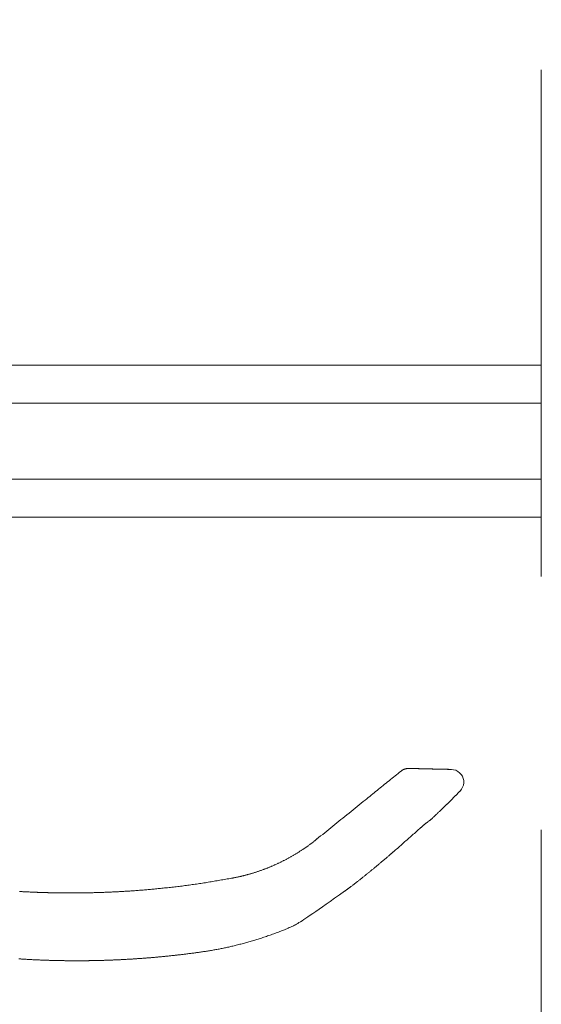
# Paper-space layout 'AD-02 DETAL MONTAŻU DRZWI' of a CAD drawing. Header units: millimetres. Extents: x 0 to 594, y 0 to 550.
# Tile 87 of 99: x 227 to 243, y 464 to 495. Entities that reach past the tile are written whole.
import ezdxf
from ezdxf.xclip import XClip

# ---------------------------------------------------------------- set-up
doc = ezdxf.new("R2010")
doc.units = ezdxf.units.MM
doc.header["$MEASUREMENT"] = 0
doc.header["$XCLIPFRAME"] = 0
doc.linetypes.add('przerywama detal', pattern=[120, 80, -40])
doc.layers.add('A_stolarka_Nr_pióra__1', color=7, linetype='Continuous', lineweight=20)
doc.layers.add('A_stolarka_Nr_pióra__10', color=7, linetype='Continuous', lineweight=13, true_color=0x4b4b4b)

# ---------------------------------------------------------------- blocks, each defined once
blk = doc.blocks.new('Rysunek_1_1', base_point=(-46422.798, -26825.258))
at = {"layer": 'A_stolarka_Nr_pióra__1', "color": 7, "linetype": 'Continuous', "lineweight": 20, "ltscale": 0.2}
for p, q in [((243.43, 483.765), (222.762, 483.765)), ((243.43, 482.565), (222.762, 482.565)), ((243.43, 480.165), (222.762, 480.165)), ((243.43, 478.965), (222.762, 478.965))]:
    blk.add_line(p, q, dxfattribs=at)
at = {"layer": 'A_stolarka_Nr_pióra__10', "color": 251, "linetype": 'przerywama detal', "lineweight": 13, "ltscale": 0.2, "true_color": 0x4b4b4b}
blk.add_line((243.43, 517.094), (243.43, 457.094), dxfattribs=at)
at = {"layer": 'A_stolarka_Nr_pióra__10', "color": 251, "linetype": 'Continuous', "lineweight": 13, "ltscale": 0.2, "true_color": 0x4b4b4b}
for p, q in [((240.559, 471.006), (240.593, 471.006)), ((240.664, 470.998), (240.593, 471.006)), ((240.732, 470.977), (240.664, 470.998)), ((240.796, 470.945), (240.732, 470.977)), ((240.853, 470.902), (240.796, 470.945)), ((240.901, 470.849), (240.853, 470.902)), ((240.94, 470.788), (240.901, 470.849)), ((240.966, 470.722), (240.94, 470.788)), ((240.981, 470.652), (240.966, 470.722)), ((240.983, 470.58), (240.981, 470.652)), ((240.867, 470.324), (240.913, 470.38)), ((240.913, 470.38), (240.948, 470.442)), ((240.948, 470.442), (240.972, 470.51)), ((240.972, 470.51), (240.983, 470.58)), ((236.34, 468.8), (236.34, 468.798))]:
    blk.add_line(p, q, dxfattribs=at)
at = {"layer": 'A_stolarka_Nr_pióra__10', "color": 251, "linetype": 'Continuous', "lineweight": 13, "ltscale": 0.2, "true_color": 0x4b4b4b, "flags": 128}
for points in [[(239.278, 471.036), (239.267, 471.036), (239.257, 471.037), (239.247, 471.037), (239.236, 471.037), (239.226, 471.036), (239.216, 471.036), (239.204, 471.034), (239.194, 471.033), (239.184, 471.031), (239.174, 471.03), (239.164, 471.028), (239.154, 471.025), (239.144, 471.023), (239.134, 471.02), (239.124, 471.017), (239.114, 471.014), (239.104, 471.011), (239.094, 471.007), (239.085, 471.003), (239.075, 470.999), (239.066, 470.995), (239.057, 470.99), (239.048, 470.985), (239.039, 470.98), (239.031, 470.974), (239.023, 470.967), (239.015, 470.961), (239.007, 470.954)], [(239.278, 471.036), (239.267, 471.036), (239.278, 471.036), (239.291, 471.036), (239.303, 471.035), (239.316, 471.035), (239.331, 471.035), (239.342, 471.034), (239.356, 471.034), (239.371, 471.034), (239.386, 471.033), (239.403, 471.033), (239.419, 471.033), (239.437, 471.032), (239.455, 471.032), (239.473, 471.031), (239.492, 471.031), (239.511, 471.03), (239.53, 471.03), (239.55, 471.029)], [(239.593, 471.029), (239.575, 471.03), (239.557, 471.03), (239.54, 471.031), (239.522, 471.031), (239.505, 471.031), (239.488, 471.032), (239.472, 471.032), (239.455, 471.032), (239.439, 471.033), (239.423, 471.033), (239.408, 471.034), (239.393, 471.034), (239.378, 471.034), (239.364, 471.034), (239.351, 471.035), (239.339, 471.035), (239.327, 471.035), (239.317, 471.036), (239.303, 471.036), (239.292, 471.036), (239.28, 471.036)], [(239.55, 471.029), (239.561, 471.029), (239.572, 471.029), (239.583, 471.029), (239.594, 471.028), (239.605, 471.028), (239.615, 471.028), (239.626, 471.028), (239.636, 471.027), (239.647, 471.027), (239.659, 471.027), (239.67, 471.027), (239.681, 471.026)], [(239.728, 471.026), (239.716, 471.027), (239.705, 471.027), (239.694, 471.027), (239.682, 471.027), (239.67, 471.028), (239.659, 471.028), (239.648, 471.028), (239.638, 471.028), (239.627, 471.029), (239.615, 471.029), (239.605, 471.029), (239.594, 471.029)], [(239.681, 471.026), (239.702, 471.026), (239.722, 471.025), (239.743, 471.025), (239.763, 471.024), (239.783, 471.024), (239.803, 471.023), (239.823, 471.023), (239.843, 471.023), (239.863, 471.022), (239.883, 471.022), (239.903, 471.021), (239.923, 471.021), (239.942, 471.02), (239.962, 471.02), (239.981, 471.019), (240.001, 471.019), (240.02, 471.018), (240.039, 471.018), (240.058, 471.018), (240.078, 471.017), (240.096, 471.017), (240.115, 471.016), (240.134, 471.016), (240.153, 471.015), (240.171, 471.015), (240.189, 471.015), (240.208, 471.014), (240.226, 471.014), (240.244, 471.013), (240.262, 471.013), (240.279, 471.013), (240.297, 471.012), (240.314, 471.012), (240.332, 471.011), (240.349, 471.011), (240.366, 471.011), (240.383, 471.01), (240.4, 471.01), (240.416, 471.009), (240.433, 471.009), (240.449, 471.009), (240.465, 471.008), (240.481, 471.008), (240.497, 471.007), (240.513, 471.007), (240.528, 471.007), (240.544, 471.006), (240.559, 471.006)], [(240.593, 471.006), (240.578, 471.006), (240.563, 471.007), (240.548, 471.007), (240.533, 471.007), (240.517, 471.008), (240.501, 471.008), (240.486, 471.009), (240.47, 471.009), (240.454, 471.009), (240.437, 471.01), (240.421, 471.01), (240.404, 471.011), (240.388, 471.011), (240.371, 471.011), (240.354, 471.012), (240.336, 471.012), (240.319, 471.013), (240.302, 471.013), (240.284, 471.013), (240.266, 471.014), (240.249, 471.014), (240.231, 471.015), (240.212, 471.015), (240.194, 471.015), (240.176, 471.016), (240.157, 471.016), (240.139, 471.017), (240.12, 471.017), (240.101, 471.018), (240.083, 471.018), (240.064, 471.018), (240.044, 471.019), (240.025, 471.019), (240.006, 471.02), (239.987, 471.02), (239.967, 471.021), (239.948, 471.021), (239.928, 471.022), (239.908, 471.022), (239.888, 471.023), (239.869, 471.023), (239.849, 471.023), (239.829, 471.024), (239.809, 471.024), (239.788, 471.025), (239.768, 471.025), (239.748, 471.026), (239.728, 471.026)], [(239.003, 470.954), (238.956, 470.915), (238.909, 470.877), (238.862, 470.839), (238.815, 470.801), (238.768, 470.763), (238.72, 470.725), (238.673, 470.687), (238.626, 470.649), (238.579, 470.611), (238.532, 470.573), (238.485, 470.535), (238.438, 470.497), (238.39, 470.458), (238.343, 470.42), (238.296, 470.382), (238.249, 470.344), (238.202, 470.306), (238.155, 470.268), (238.108, 470.23), (238.06, 470.192), (238.013, 470.154), (237.966, 470.116), (237.919, 470.078), (237.872, 470.04), (237.808, 469.988), (237.744, 469.936), (237.68, 469.885), (237.616, 469.833), (237.552, 469.782), (237.489, 469.73), (237.425, 469.678), (237.361, 469.627), (237.297, 469.575), (237.233, 469.523), (237.169, 469.472), (237.105, 469.42), (237.041, 469.369), (236.978, 469.317), (236.914, 469.265), (236.85, 469.214), (236.786, 469.162), (236.722, 469.111), (236.658, 469.059), (236.594, 469.007), (236.53, 468.956), (236.466, 468.904), (236.403, 468.853), (236.339, 468.801)], [(240.038, 469.509), (240.052, 469.523), (240.067, 469.536), (240.081, 469.55), (240.096, 469.564), (240.11, 469.578), (240.125, 469.592), (240.139, 469.606), (240.154, 469.62), (240.168, 469.634), (240.183, 469.648), (240.197, 469.662), (240.212, 469.676), (240.226, 469.689), (240.241, 469.703), (240.255, 469.717), (240.269, 469.731), (240.284, 469.745), (240.298, 469.758), (240.312, 469.772), (240.327, 469.786), (240.341, 469.8), (240.355, 469.814), (240.369, 469.827), (240.383, 469.841), (240.394, 469.851), (240.405, 469.862), (240.415, 469.872), (240.426, 469.883), (240.437, 469.893), (240.447, 469.904), (240.458, 469.914), (240.468, 469.924), (240.479, 469.935), (240.489, 469.945), (240.5, 469.955), (240.51, 469.966), (240.521, 469.976), (240.531, 469.986), (240.541, 469.997), (240.552, 470.007), (240.562, 470.017), (240.572, 470.027), (240.582, 470.037), (240.592, 470.047), (240.603, 470.057), (240.613, 470.067), (240.623, 470.077), (240.633, 470.087), (240.643, 470.098), (240.653, 470.108), (240.663, 470.118), (240.673, 470.128), (240.683, 470.138), (240.693, 470.148), (240.703, 470.158), (240.712, 470.168), (240.722, 470.178), (240.732, 470.187), (240.742, 470.197), (240.752, 470.207), (240.761, 470.217), (240.771, 470.227), (240.781, 470.237), (240.79, 470.246), (240.8, 470.256), (240.81, 470.266), (240.819, 470.276), (240.829, 470.285), (240.839, 470.295), (240.848, 470.305), (240.858, 470.315), (240.867, 470.324)], [(237.219, 467.159), (237.231, 467.167), (237.239, 467.173), (237.248, 467.18), (237.257, 467.186), (237.265, 467.192), (237.274, 467.198), (237.282, 467.205), (237.291, 467.211), (237.299, 467.217), (237.308, 467.223), (237.317, 467.23), (237.325, 467.236), (237.334, 467.242), (237.342, 467.249), (237.351, 467.255), (237.359, 467.261), (237.368, 467.268), (237.377, 467.274), (237.385, 467.281), (237.394, 467.287), (237.402, 467.293), (237.411, 467.3), (237.419, 467.306), (237.428, 467.313), (237.445, 467.325), (237.462, 467.338), (237.479, 467.351), (237.496, 467.364), (237.513, 467.377), (237.53, 467.39), (237.547, 467.403), (237.564, 467.416), (237.581, 467.43), (237.598, 467.443), (237.615, 467.456), (237.632, 467.469), (237.648, 467.482), (237.665, 467.495), (237.682, 467.509), (237.699, 467.522), (237.716, 467.535), (237.733, 467.549), (237.75, 467.562), (237.767, 467.575), (237.783, 467.589), (237.8, 467.602), (237.817, 467.615), (237.834, 467.629), (237.851, 467.642), (237.868, 467.656), (237.885, 467.669), (237.901, 467.683), (237.918, 467.697), (237.935, 467.71), (237.952, 467.724), (237.969, 467.737), (237.986, 467.751), (238.003, 467.765), (238.019, 467.778), (238.036, 467.792), (238.053, 467.806), (238.07, 467.82), (238.086, 467.833), (238.103, 467.847), (238.12, 467.861), (238.137, 467.875), (238.153, 467.888), (238.17, 467.902), (238.187, 467.916), (238.203, 467.93), (238.22, 467.944), (238.237, 467.958), (238.253, 467.971), (238.27, 467.985), (238.287, 467.999), (238.303, 468.013), (238.32, 468.027), (238.336, 468.041), (238.353, 468.055), (238.369, 468.069), (238.386, 468.083), (238.402, 468.097), (238.419, 468.111), (238.435, 468.125), (238.452, 468.139), (238.468, 468.153), (238.485, 468.167), (238.501, 468.181), (238.518, 468.195), (238.534, 468.209), (238.551, 468.223), (238.567, 468.237), (238.584, 468.251), (238.6, 468.265), (238.616, 468.279), (238.633, 468.293), (238.641, 468.3), (238.649, 468.307), (238.658, 468.315), (238.666, 468.322), (238.674, 468.329), (238.682, 468.336), (238.691, 468.343), (238.699, 468.35), (238.707, 468.357), (238.715, 468.364), (238.724, 468.372), (238.732, 468.379), (238.74, 468.386), (238.748, 468.393), (238.757, 468.4), (238.765, 468.407), (238.773, 468.415), (238.781, 468.422), (238.79, 468.429), (238.798, 468.436), (238.806, 468.443), (238.814, 468.45), (238.822, 468.458), (238.831, 468.465), (238.864, 468.493), (238.897, 468.522), (238.929, 468.551), (238.962, 468.58), (238.995, 468.609), (239.028, 468.638), (239.061, 468.667), (239.094, 468.696), (239.127, 468.725), (239.159, 468.754), (239.192, 468.783), (239.225, 468.812), (239.258, 468.841), (239.291, 468.87), (239.324, 468.899), (239.357, 468.928), (239.39, 468.958), (239.423, 468.987), (239.456, 469.016), (239.489, 469.046), (239.522, 469.075), (239.555, 469.104), (239.588, 469.134), (239.621, 469.163), (239.629, 469.17), (239.637, 469.177), (239.644, 469.184), (239.652, 469.191), (239.66, 469.197), (239.668, 469.204), (239.676, 469.211), (239.683, 469.218), (239.691, 469.225), (239.699, 469.232), (239.707, 469.238), (239.715, 469.245), (239.723, 469.252), (239.731, 469.259), (239.739, 469.265), (239.747, 469.272), (239.755, 469.278), (239.763, 469.285), (239.771, 469.292), (239.779, 469.298), (239.787, 469.305), (239.795, 469.311), (239.804, 469.317), (239.812, 469.324), (239.825, 469.334), (239.839, 469.344), (239.853, 469.355), (239.868, 469.366), (239.884, 469.378), (239.892, 469.384), (239.901, 469.391), (239.91, 469.398), (239.919, 469.406), (239.929, 469.414), (239.939, 469.422), (239.95, 469.431), (239.961, 469.44), (239.972, 469.45), (239.984, 469.461), (239.997, 469.472), (240.01, 469.483), (240.023, 469.496), (240.038, 469.509)], [(236.336, 468.802), (236.326, 468.794), (236.317, 468.786), (236.307, 468.778), (236.298, 468.77), (236.288, 468.762), (236.279, 468.754), (236.269, 468.746), (236.26, 468.738), (236.245, 468.726), (236.23, 468.714), (236.215, 468.702), (236.199, 468.69), (236.184, 468.678), (236.169, 468.666), (236.153, 468.655), (236.138, 468.643), (236.122, 468.632), (236.107, 468.62), (236.091, 468.609), (236.075, 468.598), (236.06, 468.586), (236.044, 468.575), (236.028, 468.564), (236.012, 468.553), (235.996, 468.542), (235.98, 468.531), (235.964, 468.521), (235.948, 468.51), (235.932, 468.499), (235.916, 468.489), (235.9, 468.478), (235.884, 468.467), (235.866, 468.456), (235.848, 468.444), (235.83, 468.433), (235.812, 468.421), (235.794, 468.41), (235.776, 468.398), (235.758, 468.387), (235.74, 468.376), (235.722, 468.365), (235.704, 468.353), (235.686, 468.342), (235.667, 468.331), (235.649, 468.32), (235.631, 468.309), (235.613, 468.299), (235.594, 468.288), (235.576, 468.277), (235.557, 468.266), (235.539, 468.256), (235.521, 468.245), (235.502, 468.235), (235.483, 468.224), (235.465, 468.214), (235.446, 468.204), (235.428, 468.193), (235.409, 468.183), (235.391, 468.174), (235.372, 468.164), (235.354, 468.154), (235.335, 468.144), (235.316, 468.134), (235.298, 468.125), (235.279, 468.115), (235.26, 468.106), (235.241, 468.096), (235.223, 468.087), (235.204, 468.078), (235.185, 468.069), (235.166, 468.06), (235.147, 468.051), (235.128, 468.042), (235.109, 468.033), (235.09, 468.024), (235.071, 468.015), (235.052, 468.006), (235.032, 467.998), (235.013, 467.989), (234.994, 467.981), (234.975, 467.972), (234.956, 467.964), (234.937, 467.956), (234.918, 467.948), (234.899, 467.94), (234.88, 467.932), (234.861, 467.924), (234.841, 467.916), (234.822, 467.908), (234.803, 467.9), (234.784, 467.893), (234.765, 467.885), (234.745, 467.878), (234.726, 467.87), (234.707, 467.863), (234.687, 467.855), (234.668, 467.848), (234.648, 467.841), (234.629, 467.834), (234.609, 467.826), (234.59, 467.819), (234.571, 467.812), (234.551, 467.806), (234.531, 467.799), (234.512, 467.792), (234.493, 467.785), (234.473, 467.779), (234.454, 467.772), (234.435, 467.766), (234.415, 467.759), (234.396, 467.753), (234.376, 467.747), (234.357, 467.741), (234.337, 467.735), (234.318, 467.729), (234.298, 467.723), (234.279, 467.717), (234.259, 467.711), (234.24, 467.705), (234.22, 467.7), (234.2, 467.694), (234.181, 467.689), (234.161, 467.683), (234.141, 467.678), (234.121, 467.673), (234.102, 467.667), (234.082, 467.662), (234.062, 467.657), (234.045, 467.653), (234.028, 467.649), (234.012, 467.645), (233.995, 467.641), (233.978, 467.637), (233.961, 467.634), (233.944, 467.63), (233.927, 467.626), (233.91, 467.622), (233.893, 467.619), (233.876, 467.615), (233.859, 467.612), (233.843, 467.608), (233.826, 467.604), (233.809, 467.601), (233.792, 467.598), (233.775, 467.594), (233.758, 467.591), (233.741, 467.587), (233.724, 467.584), (233.707, 467.58), (233.69, 467.577), (233.673, 467.574), (233.656, 467.57)], [(233.656, 467.571), (233.61, 467.563), (233.563, 467.555), (233.517, 467.547), (233.471, 467.539), (233.425, 467.531), (233.379, 467.523), (233.333, 467.515), (233.287, 467.507), (233.241, 467.499), (233.195, 467.491), (233.149, 467.483), (233.103, 467.475), (233.056, 467.468), (233.01, 467.46), (232.964, 467.452), (232.918, 467.445), (232.872, 467.437), (232.826, 467.43), (232.779, 467.423), (232.733, 467.415), (232.687, 467.408), (232.641, 467.401), (232.595, 467.394), (232.548, 467.387), (232.503, 467.381), (232.457, 467.374), (232.411, 467.368), (232.366, 467.361), (232.32, 467.355), (232.274, 467.349), (232.229, 467.343), (232.183, 467.337), (232.137, 467.331), (232.092, 467.325), (232.046, 467.319), (232, 467.314), (231.954, 467.308), (231.909, 467.303), (231.863, 467.297), (231.817, 467.292), (231.771, 467.287), (231.725, 467.282), (231.68, 467.277), (231.634, 467.272), (231.588, 467.267), (231.542, 467.262), (231.496, 467.257), (231.45, 467.252), (231.411, 467.248), (231.372, 467.245), (231.333, 467.241), (231.294, 467.237), (231.255, 467.233), (231.215, 467.229), (231.176, 467.226), (231.137, 467.222), (231.098, 467.219), (231.059, 467.215), (231.02, 467.212), (230.98, 467.208), (230.941, 467.205), (230.902, 467.202), (230.863, 467.198), (230.824, 467.195), (230.784, 467.192), (230.745, 467.189), (230.706, 467.186), (230.667, 467.183), (230.628, 467.18), (230.588, 467.177), (230.549, 467.174), (230.51, 467.172), (230.477, 467.169), (230.445, 467.167), (230.412, 467.165), (230.38, 467.163), (230.347, 467.161), (230.315, 467.159), (230.282, 467.157), (230.25, 467.155), (230.217, 467.153), (230.185, 467.151), (230.152, 467.149), (230.12, 467.148), (230.087, 467.146), (230.055, 467.144), (230.022, 467.142), (229.99, 467.141), (229.957, 467.139), (229.925, 467.138), (229.892, 467.136), (229.859, 467.135), (229.827, 467.133), (229.794, 467.132), (229.762, 467.13), (229.729, 467.129), (229.703, 467.128), (229.678, 467.127), (229.652, 467.126), (229.626, 467.125), (229.6, 467.124), (229.574, 467.123), (229.548, 467.122), (229.523, 467.121), (229.497, 467.12), (229.471, 467.12), (229.445, 467.119), (229.419, 467.118), (229.393, 467.117), (229.368, 467.116), (229.342, 467.116), (229.316, 467.115), (229.29, 467.114), (229.264, 467.114), (229.238, 467.113), (229.213, 467.113), (229.187, 467.112), (229.161, 467.111), (229.135, 467.111), (229.109, 467.11), (229.089, 467.11), (229.069, 467.11), (229.049, 467.109), (229.029, 467.109), (229.009, 467.109), (228.989, 467.108), (228.969, 467.108), (228.949, 467.108), (228.929, 467.108), (228.909, 467.107), (228.889, 467.107), (228.869, 467.107), (228.849, 467.107), (228.829, 467.107), (228.809, 467.106), (228.789, 467.106), (228.769, 467.106), (228.749, 467.106), (228.729, 467.106), (228.709, 467.106), (228.689, 467.106), (228.669, 467.106), (228.649, 467.106), (228.629, 467.105), (228.618, 467.105), (228.606, 467.105), (228.595, 467.105), (228.583, 467.105), (228.572, 467.105), (228.561, 467.105), (228.549, 467.105), (228.538, 467.105), (228.526, 467.105), (228.515, 467.106), (228.503, 467.106), (228.492, 467.106), (228.48, 467.106), (228.469, 467.106), (228.457, 467.106), (228.446, 467.106), (228.435, 467.106), (228.423, 467.106), (228.412, 467.106), (228.4, 467.106), (228.389, 467.106), (228.377, 467.106), (228.366, 467.106), (228.354, 467.106), (228.337, 467.106), (228.321, 467.107), (228.304, 467.107), (228.287, 467.107), (228.27, 467.107), (228.253, 467.107), (228.236, 467.108), (228.219, 467.108), (228.202, 467.108), (228.185, 467.108), (228.169, 467.108), (228.152, 467.109), (228.137, 467.109), (228.123, 467.109), (228.108, 467.109), (228.093, 467.11), (228.079, 467.11), (228.064, 467.11), (228.05, 467.11), (228.035, 467.111), (228.021, 467.111), (228.007, 467.111), (227.993, 467.112), (227.979, 467.112), (227.965, 467.112), (227.952, 467.112), (227.938, 467.113), (227.924, 467.113), (227.91, 467.113), (227.896, 467.114), (227.882, 467.114), (227.868, 467.114), (227.85, 467.115), (227.832, 467.115), (227.813, 467.116), (227.795, 467.116), (227.777, 467.117), (227.759, 467.117), (227.741, 467.118), (227.723, 467.119), (227.705, 467.119), (227.686, 467.12), (227.668, 467.12), (227.65, 467.121), (227.639, 467.121), (227.628, 467.122), (227.617, 467.122), (227.605, 467.122), (227.594, 467.123), (227.583, 467.123), (227.572, 467.124), (227.561, 467.124), (227.549, 467.124), (227.538, 467.125), (227.527, 467.125), (227.516, 467.126), (227.505, 467.126), (227.494, 467.126), (227.482, 467.127), (227.471, 467.127), (227.46, 467.128), (227.449, 467.128), (227.438, 467.129), (227.426, 467.129), (227.415, 467.13), (227.404, 467.13), (227.393, 467.131), (227.382, 467.131), (227.359, 467.132), (227.337, 467.133), (227.315, 467.134), (227.293, 467.135), (227.27, 467.136), (227.248, 467.137), (227.226, 467.138), (227.204, 467.139), (227.181, 467.14), (227.159, 467.141), (227.137, 467.143), (227.114, 467.144), (227.092, 467.145), (227.07, 467.146), (227.048, 467.147), (227.025, 467.148), (227.003, 467.15), (226.981, 467.151), (226.959, 467.152)], [(226.937, 465.025), (226.967, 465.023), (226.997, 465.021), (227.026, 465.019), (227.056, 465.017), (227.086, 465.015), (227.115, 465.013), (227.145, 465.012), (227.175, 465.01), (227.205, 465.008), (227.234, 465.007), (227.264, 465.005), (227.294, 465.004), (227.323, 465.002), (227.353, 465.001), (227.383, 464.999), (227.412, 464.998), (227.442, 464.996), (227.472, 464.995), (227.496, 464.994), (227.52, 464.993), (227.545, 464.992), (227.569, 464.99), (227.593, 464.989), (227.618, 464.988), (227.642, 464.987), (227.666, 464.986), (227.691, 464.986), (227.715, 464.985), (227.739, 464.984), (227.763, 464.983), (227.788, 464.982), (227.812, 464.981), (227.836, 464.98), (227.861, 464.98), (227.885, 464.979), (227.909, 464.978), (227.934, 464.977), (227.958, 464.977), (227.982, 464.976), (228.007, 464.975), (228.031, 464.975), (228.055, 464.974), (228.074, 464.973), (228.093, 464.973), (228.112, 464.973), (228.131, 464.972), (228.149, 464.972), (228.168, 464.971), (228.187, 464.971), (228.206, 464.971), (228.225, 464.97), (228.244, 464.97), (228.262, 464.969), (228.281, 464.969), (228.3, 464.969), (228.319, 464.968), (228.338, 464.968), (228.357, 464.968), (228.375, 464.968), (228.394, 464.967), (228.413, 464.967), (228.432, 464.967), (228.451, 464.967), (228.47, 464.966), (228.489, 464.966), (228.507, 464.966), (228.519, 464.966), (228.53, 464.966), (228.542, 464.966), (228.553, 464.966), (228.565, 464.966), (228.576, 464.966), (228.588, 464.965), (228.599, 464.965), (228.611, 464.965), (228.622, 464.965), (228.634, 464.965), (228.645, 464.965), (228.657, 464.965), (228.668, 464.965), (228.68, 464.965), (228.691, 464.965), (228.703, 464.965), (228.715, 464.965), (228.726, 464.965), (228.738, 464.965), (228.749, 464.965), (228.761, 464.965), (228.772, 464.965), (228.784, 464.965), (228.803, 464.965), (228.823, 464.965), (228.843, 464.965), (228.863, 464.965), (228.883, 464.965), (228.903, 464.965), (228.923, 464.965), (228.943, 464.965), (228.963, 464.966), (228.983, 464.966), (229.002, 464.966), (229.022, 464.966), (229.036, 464.966), (229.049, 464.966), (229.063, 464.966), (229.076, 464.967), (229.09, 464.967), (229.103, 464.967), (229.117, 464.967), (229.13, 464.967), (229.144, 464.967), (229.157, 464.968), (229.171, 464.968), (229.184, 464.968), (229.198, 464.968), (229.211, 464.968), (229.225, 464.969), (229.238, 464.969), (229.252, 464.969), (229.265, 464.969), (229.279, 464.97), (229.292, 464.97), (229.306, 464.97), (229.319, 464.97), (229.332, 464.971), (229.346, 464.971), (229.363, 464.971), (229.38, 464.972), (229.398, 464.972), (229.415, 464.972), (229.432, 464.973), (229.449, 464.973), (229.467, 464.974), (229.484, 464.974), (229.501, 464.975), (229.518, 464.975), (229.535, 464.975), (229.553, 464.976), (229.57, 464.976), (229.587, 464.977), (229.604, 464.977), (229.622, 464.978), (229.639, 464.979), (229.656, 464.979), (229.673, 464.98), (229.69, 464.98), (229.708, 464.981), (229.725, 464.981), (229.742, 464.982), (229.759, 464.983), (229.781, 464.983), (229.802, 464.984), (229.824, 464.985), (229.846, 464.986), (229.867, 464.987), (229.889, 464.987), (229.91, 464.988), (229.932, 464.989), (229.953, 464.99), (229.975, 464.991), (229.997, 464.992), (230.018, 464.993), (230.04, 464.994), (230.061, 464.995), (230.083, 464.996), (230.104, 464.997), (230.126, 464.998), (230.147, 464.999), (230.169, 465), (230.191, 465.001), (230.212, 465.002), (230.234, 465.003), (230.255, 465.004), (230.277, 465.006), (230.304, 465.007), (230.331, 465.009), (230.359, 465.01), (230.386, 465.012), (230.414, 465.013), (230.441, 465.015), (230.468, 465.017), (230.496, 465.018), (230.523, 465.02), (230.55, 465.022), (230.578, 465.023), (230.605, 465.025), (230.633, 465.027), (230.66, 465.029), (230.687, 465.031), (230.715, 465.033), (230.742, 465.035), (230.769, 465.037), (230.797, 465.039), (230.824, 465.04), (230.851, 465.043), (230.879, 465.045), (230.906, 465.047), (230.933, 465.049), (230.958, 465.051), (230.982, 465.053), (231.006, 465.054), (231.031, 465.056), (231.055, 465.058), (231.08, 465.06), (231.104, 465.062), (231.128, 465.065), (231.153, 465.067), (231.177, 465.069), (231.201, 465.071), (231.226, 465.073), (231.25, 465.075), (231.274, 465.077), (231.299, 465.079), (231.323, 465.082), (231.347, 465.084), (231.372, 465.086), (231.396, 465.088), (231.421, 465.091), (231.445, 465.093), (231.469, 465.095), (231.494, 465.098), (231.518, 465.1), (231.546, 465.103), (231.573, 465.106), (231.601, 465.109), (231.629, 465.111), (231.656, 465.114), (231.684, 465.117), (231.711, 465.12), (231.739, 465.123), (231.767, 465.126), (231.794, 465.129), (231.822, 465.132), (231.85, 465.135), (231.877, 465.138), (231.905, 465.141), (231.933, 465.144), (231.96, 465.148), (231.988, 465.151), (232.015, 465.154), (232.043, 465.157), (232.071, 465.16), (232.098, 465.164), (232.126, 465.167), (232.154, 465.17), (232.181, 465.174), (232.212, 465.177), (232.243, 465.181), (232.274, 465.185), (232.305, 465.189), (232.336, 465.193), (232.367, 465.196), (232.398, 465.2), (232.429, 465.204), (232.459, 465.208), (232.49, 465.213), (232.521, 465.217), (232.552, 465.221), (232.583, 465.225), (232.614, 465.229), (232.645, 465.234), (232.676, 465.238), (232.706, 465.243), (232.737, 465.247), (232.768, 465.252), (232.799, 465.256), (232.83, 465.261), (232.861, 465.266), (232.891, 465.271), (232.922, 465.276), (232.956, 465.281), (232.99, 465.287), (233.024, 465.293), (233.058, 465.299), (233.092, 465.305), (233.125, 465.311), (233.159, 465.317), (233.193, 465.323), (233.227, 465.33), (233.261, 465.336), (233.294, 465.343), (233.328, 465.35), (233.362, 465.356), (233.395, 465.363), (233.429, 465.37), (233.463, 465.377), (233.496, 465.385), (233.53, 465.392), (233.563, 465.399), (233.597, 465.407), (233.63, 465.415), (233.664, 465.422), (233.697, 465.43), (233.731, 465.438), (233.767, 465.447), (233.804, 465.456), (233.84, 465.465), (233.877, 465.474), (233.913, 465.484), (233.949, 465.493), (233.985, 465.503), (234.022, 465.512), (234.058, 465.522), (234.094, 465.532), (234.13, 465.542), (234.166, 465.552), (234.203, 465.563), (234.239, 465.573), (234.275, 465.583), (234.311, 465.594), (234.347, 465.605), (234.383, 465.616), (234.419, 465.627), (234.454, 465.638), (234.49, 465.649), (234.526, 465.66), (234.562, 465.671), (234.598, 465.683), (234.636, 465.695), (234.675, 465.708), (234.714, 465.721), (234.753, 465.734), (234.791, 465.747), (234.83, 465.76), (234.868, 465.773), (234.907, 465.787), (234.945, 465.8), (234.983, 465.814), (235.022, 465.828), (235.06, 465.842), (235.098, 465.857), (235.136, 465.871), (235.174, 465.886), (235.212, 465.9), (235.25, 465.915), (235.288, 465.931), (235.325, 465.946), (235.363, 465.962), (235.401, 465.977), (235.438, 465.994), (235.475, 466.01), (235.513, 466.026), (235.536, 466.037), (235.56, 466.048), (235.584, 466.059), (235.611, 466.072), (235.639, 466.087), (235.67, 466.104), (235.703, 466.122), (235.741, 466.144), (235.782, 466.169), (235.827, 466.197), (235.878, 466.228), (235.934, 466.264), (235.996, 466.305), (236.065, 466.351), (236.14, 466.401), (236.224, 466.458), (236.315, 466.52), (236.414, 466.589), (236.523, 466.665), (236.641, 466.748), (236.769, 466.838), (236.908, 466.937), (237.058, 467.043), (237.219, 467.159)]]:
    blk.add_lwpolyline(points, dxfattribs=at)

psp = doc.layouts.new('AD-02 DETAL MONTAŻU DRZWI')

# ---------------------------------------------------------------- block references
at = {"color": 37, "linetype": 'Continuous', "lineweight": 5, "true_color": 0x656532}
ref = psp.add_blockref('Rysunek_1_1', (-46422.798, -26825.258), dxfattribs=at)
XClip(ref).set_block_clipping_path([(39.90003743, 274.842170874), (528.4304887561, 524.007291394)])

doc.saveas('drawing.dxf')
